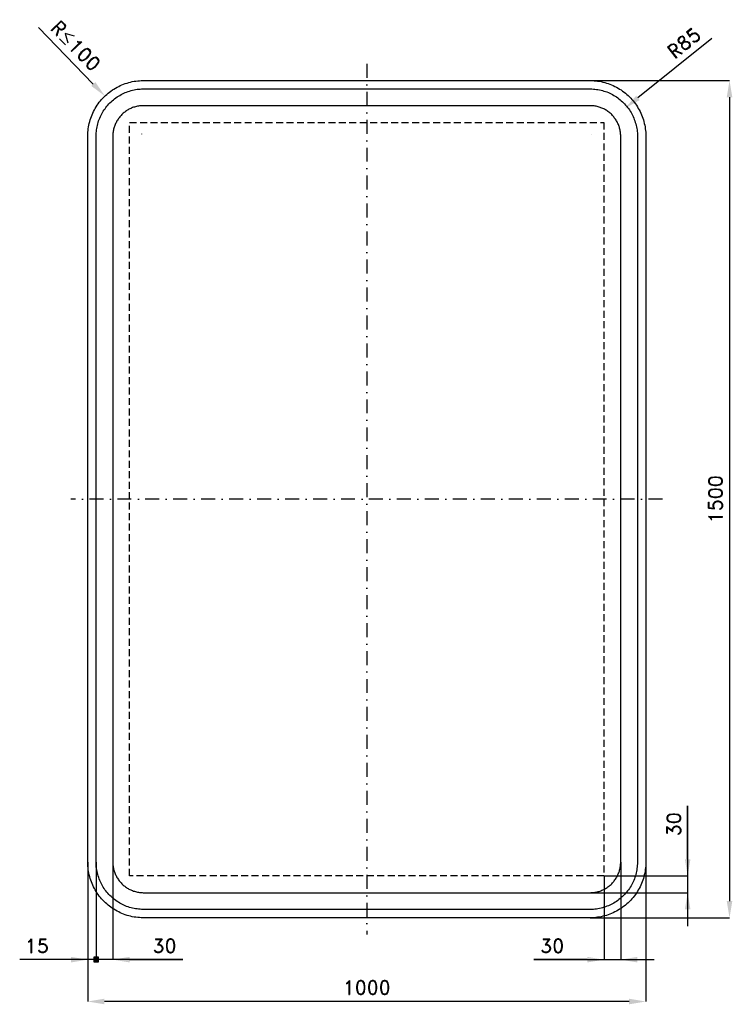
# Model space of a CAD drawing. Header units: millimetres. Extents: x -122 to 1155, y -155 to 1609.
import ezdxf

# ---------------------------------------------------------------- set-up
doc = ezdxf.new("R2010")
doc.units = ezdxf.units.MM
doc.header["$LTSCALE"] = 5
doc.linetypes.add('ČERCHOVANÁX2', pattern=[2, 1, -0.5, 0, -0.5])
doc.linetypes.add('ČÁRKOVANÁX2', pattern=[1.5, 1, -0.5])
doc.layers.add('Kóty', color=2, linetype='Continuous')
doc.layers.add('Značka', color=7, linetype='Continuous')
doc.styles.get("Standard").update_dxf_attribs({"font": 'romand.shx', "height": 25})
doc.dimstyles.get("Standard").update_dxf_attribs({"dimtxt": 25, "dimasz": 30, "dimexe": 0.18, "dimexo": 0.0625, "dimgap": 12.5, "dimtad": 1, "dimdec": 0, "dimzin": 0, "dimdsep": 46, "dimtxsty": 'Standard', "dimcen": 0.09, "dimadec": 0, "dimazin": 0, "dimtfac": 1, "dimtdec": 0, "dimtofl": 0, "dimtmove": 0, "dimatfit": 3, "dimfxl": 1, "dimtolj": 1, "dimtzin": 0, "dimarcsym": 0})

# ---------------------------------------------------------------- blocks, each defined once
blk = doc.blocks.new('*D0')
at = {"layer": 'Defpoints', "color": 0, "transparency": 16777216}
for p in [(962.5, 1450.1), (903.4, 1402.6)]:
    blk.add_point(p, dxfattribs=at)
at = {"layer": 'Kóty', "color": 0, "lineweight": -2, "transparency": 16777216}
for p, q in [((1118.4, 1575.4), (985.8, 1468.9)), ((903.3, 1402.6), (903.4, 1402.6)), ((903.4, 1402.5), (903.4, 1402.7))]:
    blk.add_line(p, q, dxfattribs=at)
at = {"layer": 'Kóty', "color": 0, "transparency": 16777216}
blk.add_solid([(982.7, 1472.7), (989, 1465), (962.5, 1450.1)], dxfattribs=at)
at = {"layer": 'Kóty', "color": 0, "transparency": 16777216, "insert": (1068.4, 1567.3), "char_height": 25, "attachment_point": 5, "rotation": 38.7825}
blk.add_mtext('\\A1;R85', dxfattribs=at)
blk = doc.blocks.new('*D1')
at = {"layer": 'Defpoints', "color": 0, "transparency": 16777216}
for p in [(900, 1500), (900, 0), (1150, 0)]:
    blk.add_point(p, dxfattribs=at)
at = {"layer": 'Kóty', "color": 0, "lineweight": -2, "transparency": 16777216}
for p, q in [((900.1, 1500), (1150.2, 1500)), ((1150, 1470), (1150, 30)), ((900.1, 0), (1150.2, 0))]:
    blk.add_line(p, q, dxfattribs=at)
at = {"layer": 'Kóty', "color": 0, "transparency": 16777216}
for points in [[(1145, 1470), (1155, 1470), (1150, 1500)], [(1145, 30), (1155, 30), (1150, 0)]]:
    blk.add_solid(points, dxfattribs=at)
at = {"layer": 'Kóty', "color": 0, "transparency": 16777216, "insert": (1125, 750), "char_height": 25, "attachment_point": 5, "rotation": 90}
blk.add_mtext('\\A1;1500', dxfattribs=at)
blk = doc.blocks.new('*D2')
at = {"layer": 'Defpoints', "color": 0, "transparency": 16777216}
for p in [(0, 100), (1000, 100), (0, -150)]:
    blk.add_point(p, dxfattribs=at)
at = {"layer": 'Kóty', "color": 0, "lineweight": -2, "transparency": 16777216}
for p, q in [((0, 99.9), (0, -150.2)), ((1000, 99.9), (1000, -150.2)), ((970, -150), (30, -150))]:
    blk.add_line(p, q, dxfattribs=at)
at = {"layer": 'Kóty', "color": 0, "transparency": 16777216}
for points in [[(30, -145), (30, -155), (0, -150)], [(970, -145), (970, -155), (1000, -150)]]:
    blk.add_solid(points, dxfattribs=at)
at = {"layer": 'Kóty', "color": 0, "transparency": 16777216, "insert": (500, -125), "char_height": 25, "attachment_point": 5}
blk.add_mtext('\\A1;1000', dxfattribs=at)

msp = doc.modelspace()

# ---------------------------------------------------------------- hatches: boundary and pattern name
at = {"layer": 'Kóty'}
h = msp.add_hatch(color=256, dxfattribs=at)
h.dxf.hatch_style = 1
h.paths.add_polyline_path([(10.8, -79.2), (19.2, -79.2), (19.2, -70.8), (10.8, -70.8)])

# ---------------------------------------------------------------- linework, layer by layer
for p, q in [((-88.1, 1595.1), (10, 1493.8)), ((96.7, 1404.2), (96.9, 1404.2)), ((96.8, 1404.1), (96.8, 1404.3)), ((1075, 200.5), (1075, -15)), ((1075, 105), (1075, 200.5)), ((0, 99.9), (0, -75.2)), ((15, 99.9), (15, -80.2)), ((15, 99.9), (15, -80.2)), ((15, 99.9), (15, -80.2)), ((15, 99.9), (15, -80.2)), ((45, 99.9), (45, -75.2)), ((955, 99.9), (955, -75.2)), ((925.1, 75), (1075.2, 75)), ((925.1, 74.9), (925.1, -75.2)), ((900.1, 45), (1075.2, 45)), ((170.5, -75), (-121.9, -75)), ((75, -75), (170.5, -75)), ((799.6, -75), (1015, -75)), ((895.1, -75), (799.6, -75))]:
    msp.add_line(p, q, dxfattribs=at)
msp.add_lwpolyline([(10.8, -79.2), (19.2, -79.2), (19.2, -70.8), (10.8, -70.8)], close=True, dxfattribs=at)
for points in [[(13.6, 1497.3), (6.4, 1490.3), (30.8, 1472.3)], [(1070, 105), (1080, 105), (1075, 75)], [(1070, 15), (1080, 15), (1075, 45)], [(-30, -70), (-30, -80), (0, -75)], [(75, -70), (75, -80), (45, -75)], [(895.1, -70), (895.1, -80), (925.1, -75)], [(985, -70), (985, -80), (955, -75)]]:
    msp.add_solid(points, dxfattribs=at)
at = {"layer": 'Značka', "color": 6, "linetype": 'ČERCHOVANÁX2', "lineweight": 25, "ltscale": 5}
for p, q in [((500, 1530), (500, -30)), ((1030, 750), (-30, 750))]:
    msp.add_line(p, q, dxfattribs=at)
at = {"layer": 'Značka', "color": 5}
for points in [[(100, 0), (99.6, 0), (99.2, 0, -0.03218), (86.3, 0.9, -0.035443), (73.6, 3.5, -0.036267), (61.3, 7.7, -0.03442), (49.8, 13.5, -0.033722), (39, 20.7, -0.034085), (29.3, 29.3, -0.034209), (20.7, 39, -0.034229), (13.5, 49.8, -0.034044), (7.7, 61.3, -0.033412), (3.5, 73.6, -0.034127), (0.9, 86.3, -0.036745), (0, 99.2), (0, 99.6), (0, 100), (0, 1400), (0, 1400.4), (0, 1400.8, -0.03218), (0.9, 1413.7, -0.035441), (3.5, 1426.4, -0.03627), (7.7, 1438.7, -0.034417), (13.5, 1450.2, -0.033719), (20.7, 1461, -0.034078), (29.3, 1470.7, -0.034208), (39, 1479.3, -0.034227), (49.8, 1486.5, -0.034051), (61.3, 1492.3, -0.033416), (73.6, 1496.5, -0.034129), (86.3, 1499.1, -0.036746), (99.2, 1500), (99.6, 1500), (100, 1500), (900, 1500), (900.4, 1500), (900.8, 1500, -0.032179), (913.7, 1499.1, -0.035451), (926.4, 1496.5, -0.036282), (938.7, 1492.3, -0.034425), (950.2, 1486.5, -0.033731), (961, 1479.3, -0.034081), (970.7, 1470.7, -0.034214), (979.3, 1461, -0.034229), (986.5, 1450.2, -0.034034), (992.3, 1438.6, -0.033411), (996.5, 1426.4, -0.034122), (999.1, 1413.7, -0.036741), (1000, 1400.8), (1000, 1400.4), (1000, 1400), (1000, 100), (1000, 99.6), (1000, 99.2, -0.032179), (999.1, 86.3, -0.035442), (996.5, 73.6, -0.036264), (992.3, 61.3, -0.034415), (986.5, 49.8, -0.033719), (979.3, 39, -0.034086), (970.7, 29.3, -0.034205), (961, 20.7, -0.03423), (950.2, 13.5, -0.034046), (938.7, 7.7, -0.033413), (926.4, 3.5, -0.034127), (913.7, 0.9, -0.036745), (900.8, 0), (900.4, 0), (900, 0), (100, 0)], [(100, 15), (99.7, 15), (99.3, 15, -0.03218), (88.4, 15.8, -0.035443), (77.6, 18, -0.036267), (67.1, 21.5, -0.03442), (57.3, 26.5, -0.033721), (48.1, 32.6, -0.034085), (39.9, 39.9, -0.034209), (32.6, 48.1, -0.034229), (26.5, 57.3, -0.034045), (21.6, 67.1, -0.033412), (18, 77.6, -0.034127), (15.7, 88.4, -0.036745), (15, 99.3), (15, 99.7), (15, 100), (15, 1400), (15, 1400.3), (15, 1400.7, -0.032181), (15.8, 1411.6, -0.035444), (18, 1422.4, -0.036267), (21.5, 1432.9, -0.034419), (26.5, 1442.7, -0.033711), (32.6, 1451.8, -0.034078), (39.9, 1460.1, -0.034195), (48.1, 1467.4, -0.034219), (57.3, 1473.5, -0.034051), (67.1, 1478.4, -0.033409), (77.6, 1482, -0.034121), (88.4, 1484.3, -0.036745), (99.3, 1485), (99.7, 1485), (100, 1485), (900, 1485), (900.3, 1485), (900.7, 1485, -0.032174), (911.6, 1484.2, -0.03544), (922.4, 1482, -0.036261), (932.9, 1478.5, -0.03443), (942.7, 1473.5, -0.033731), (951.9, 1467.4, -0.03408), (960.1, 1460.1, -0.034212), (967.4, 1451.9, -0.03423), (973.5, 1442.7, -0.034037), (978.4, 1432.8, -0.033418), (982, 1422.4, -0.034127), (984.3, 1411.6, -0.036751), (985, 1400.7), (985, 1400.3), (985, 1400), (985, 100), (985, 99.7), (985, 99.3, -0.032185), (984.2, 88.4, -0.03545), (982, 77.6, -0.036271), (978.5, 67.1, -0.034419), (973.5, 57.3, -0.033715), (967.4, 48.1, -0.034083), (960.1, 39.9, -0.034209), (951.9, 32.6, -0.034231), (942.7, 26.5, -0.034042), (932.9, 21.6, -0.033411), (922.4, 18, -0.034127), (911.6, 15.7, -0.036745), (900.7, 15), (900.3, 15), (900, 15), (100, 15)], [(100, 45), (900, 45), (900.2, 45), (900.4, 45, 0.03218), (907.5, 45.5, 0.035442), (914.5, 46.9, 0.036265), (921.3, 49.2, 0.034422), (927.6, 52.4, 0.033717), (933.6, 56.4, 0.034088), (938.9, 61.1, 0.034212), (943.6, 66.4, 0.034229), (947.6, 72.4, 0.034042), (950.7, 78.7, 0.033412), (953.1, 85.5, 0.034125), (954.5, 92.5, 0.036743), (955, 99.6), (955, 99.8), (955, 100), (955, 1400), (955, 1400.2), (955, 1400.4, 0.032187), (954.5, 1407.5, 0.035442), (953.1, 1414.5, 0.036278), (950.8, 1421.3, 0.034421), (947.6, 1427.6, 0.033718), (943.6, 1433.5, 0.034078), (938.9, 1438.9, 0.034199), (933.6, 1443.6, 0.034236), (927.6, 1447.6, 0.03403), (921.3, 1450.7, 0.033395), (914.5, 1453, 0.034109), (907.5, 1454.5, 0.036744), (900.4, 1455), (900.2, 1455), (900, 1455), (100, 1455), (99.8, 1455), (99.6, 1455, 0.032171), (92.5, 1454.5, 0.035429), (85.5, 1453, 0.036266), (78.7, 1450.8, 0.034431), (72.4, 1447.6, 0.033735), (66.4, 1443.6, 0.034079), (61.1, 1438.9, 0.034224), (56.4, 1433.5, 0.034235), (52.4, 1427.6, 0.03404), (49.3, 1421.3, 0.033409), (46.9, 1414.5, 0.034125), (45.5, 1407.5, 0.036745), (45, 1400.4), (45, 1400.2), (45, 1400), (45, 100), (45, 99.8), (45, 99.6, 0.03218), (45.5, 92.5, 0.035443), (46.9, 85.5, 0.036267), (49.2, 78.7, 0.034421), (52.4, 72.4, 0.033721), (56.4, 66.4, 0.034084), (61.1, 61.1, 0.034208), (66.4, 56.4, 0.03423), (72.4, 52.4, 0.034044), (78.7, 49.3, 0.033412), (85.5, 46.9, 0.034127), (92.5, 45.5, 0.036745), (99.6, 45), (99.8, 45), (100, 45)]]:
    msp.add_lwpolyline(points, format="xyb", dxfattribs=at)
at = {"layer": 'Značka', "color": 7, "linetype": 'ČÁRKOVANÁX2', "ltscale": 2.5}
msp.add_lwpolyline([(75, 75), (75, 1425), (925, 1425), (925, 75), (75, 75)], dxfattribs=at)

# ---------------------------------------------------------------- texts
at = {"layer": 'Kóty', "char_height": 25, "attachment_point": 5}
for s, insert, rotation in [('\\A1;R{\\A0;≤}100', (-21.3, 1562.4), 314.1106), ('\\A1;30', (1050, 167.7), 90)]:
    msp.add_mtext(s, dxfattribs=dict(at, insert=insert, rotation=rotation))
for s, insert in [('\\A1;15', (-91, -50)), ('\\A1;30', (137.7, -50)), ('\\A1;30', (832.3, -50))]:
    msp.add_mtext(s, dxfattribs=dict(at, insert=insert))

# ---------------------------------------------------------------- dimensions: what is measured, and where the dimension line sits
at = {"layer": 'Kóty'}
dim = msp.add_radius_dim(center=(903.4, 1402.6), mpoint=(962.5, 1450.1), text='R85', dimstyle='Standard', dxfattribs=at)
dim.commit()
dim.dimension.update_dxf_attribs({"geometry": '*D0', "text_midpoint": (1084.1, 1547.8), "dimtype": 164})
dim = msp.add_linear_dim(base=(1150, 0), p1=(900, 1500), p2=(900, 0), angle=90, dimstyle='Standard', dxfattribs=at)
dim.commit()
dim.dimension.update_dxf_attribs({"geometry": '*D1', "text_midpoint": (1125, 750)})
dim = msp.add_linear_dim(base=(0, -150), p1=(1000, 100), p2=(0, 100), dimstyle='Standard', dxfattribs=at)
dim.commit()
dim.dimension.update_dxf_attribs({"geometry": '*D2', "text_midpoint": (500, -125)})

doc.saveas('drawing.dxf')
